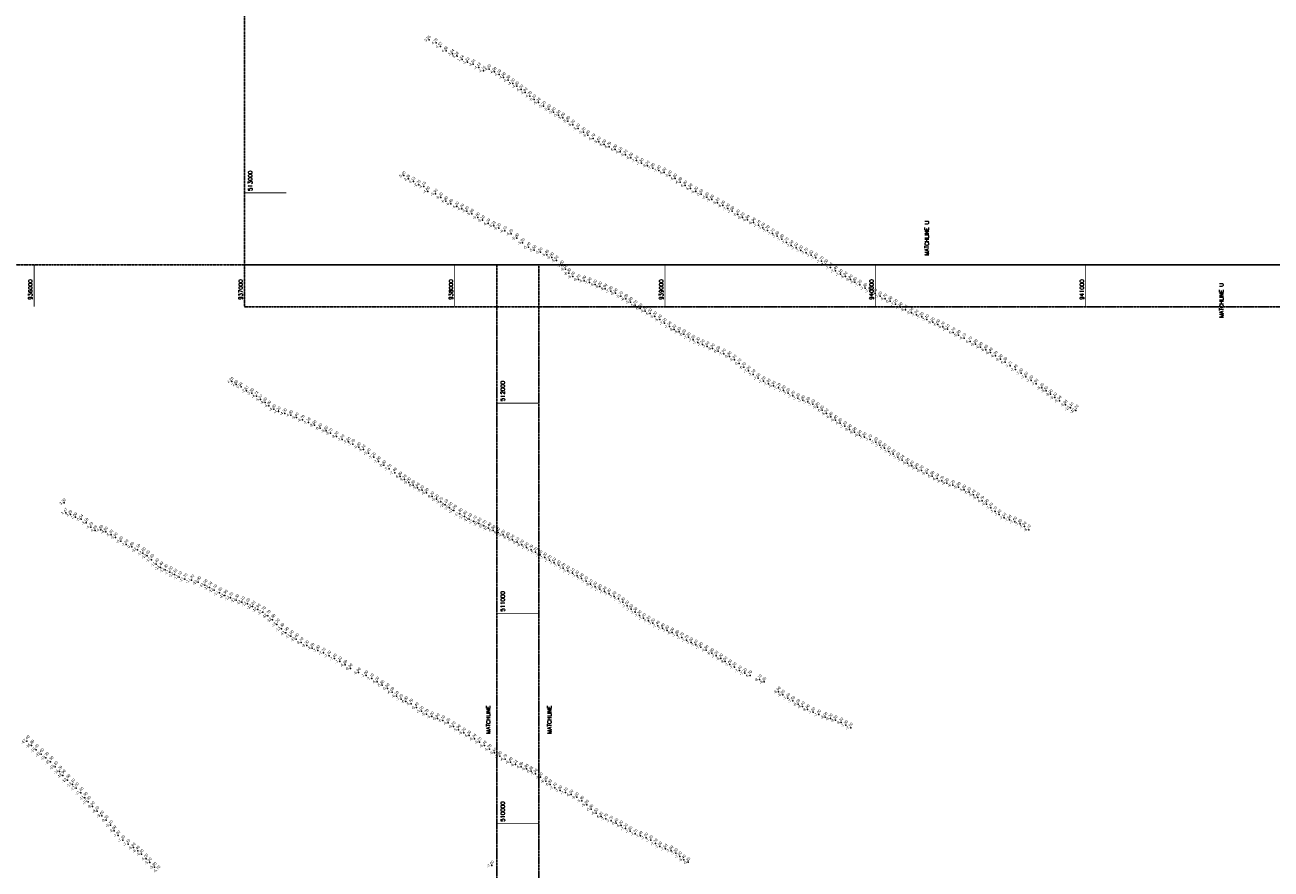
# Model space of a CAD drawing. Header units: feet. Extents: x 923032 to 950902, y 470215 to 606658.
# Tile 9 of 66: x 935956 to 941882, y 509784 to 513798. Entities that reach past the tile are written whole.
import ezdxf
from ezdxf.enums import TextEntityAlignment as Align

# ---------------------------------------------------------------- set-up
doc = ezdxf.new("R2010")
doc.units = ezdxf.units.FT
doc.header["$MEASUREMENT"] = 0
doc.header["$XCLIPFRAME"] = 0
doc.header["$PDSIZE"] = 100
doc.linetypes.add('DASHED', pattern=[0.75, 0.5, -0.25])
doc.linetypes.add('DASHED2', pattern=[0.375, 0.25, -0.125])
doc.layers.add('ALIGNSPACE-24x36', color=1, linetype='DASHED2', plot=False)
for name, color, linetype in [('ELEV8', 7, 'Continuous'), ('GRID-LABELS-X', 7, 'Continuous'), ('GRID-LABELS-Y', 7, 'Continuous'), ('GRID-TICKS-X', 7, 'Continuous'), ('GRID-TICKS-Y', 7, 'Continuous'), ('MATCHLINE', 7, 'DASHED'), ('POINTS8', 7, 'Continuous')]:
    doc.layers.add(name, color=color, linetype=linetype)
doc.layers.add('MrSID', color=251, linetype='Continuous', transparency=0.2)
doc.styles.add('MM-STANDARD', font='txt', dxfattribs={"height": 1})
doc.styles.get("Standard").update_dxf_attribs({"font": 'simplex.shx'})
picture_1 = doc.add_image_def('image1.sid', size_in_pixel=(6320, 6967))

msp = doc.modelspace()

# ---------------------------------------------------------------- linework, layer by layer
at = {"layer": 'ALIGNSPACE-24x36'}
for points in [[(937000, 516713.7), (943900.2, 516713.7), (943900.2, 512457.9), (937000, 512457.9)], [(931500, 512657.9), (938400.2, 512657.9), (938400.2, 508402.1), (931500, 508402.1)], [(938200.2, 512657.9), (945100.4, 512657.9), (945100.4, 508402.1), (938200.2, 508402.1)]]:
    msp.add_lwpolyline(points, close=True, dxfattribs=at)
at = {"layer": 'GRID-TICKS-X', "const_width": 4, "flags": 128}
for points in [[(936000, 512657.9), (936000, 512457.9)], [(937000, 512657.9), (937000, 512457.9)], [(938000, 512657.9), (938000, 512457.9)], [(939000, 512657.9), (939000, 512457.9)], [(940000, 512657.9), (940000, 512457.9)], [(941000, 512657.9), (941000, 512457.9)]]:
    msp.add_lwpolyline(points, dxfattribs=at)
at = {"layer": 'GRID-TICKS-Y', "const_width": 4, "flags": 128}
for points in [[(937000, 513000), (937200, 513000)], [(938200.2, 512000), (938400.2, 512000)], [(938200.2, 511000), (938400.2, 511000)], [(938200.2, 510000), (938400.2, 510000)]]:
    msp.add_lwpolyline(points, dxfattribs=at)
at = {"layer": 'MATCHLINE'}
for p, q in [((937000, 512657.9), (943000, 512657.9)), ((938200.2, 508602.1), (938200.2, 512457.9)), ((938400.2, 512457.9), (944000, 512457.9)), ((938400.2, 508602.1), (938400.2, 512457.9))]:
    msp.add_line(p, q, dxfattribs=at)
at = {"layer": 'POINTS8', "color": 250, "linetype": 'Continuous', "lineweight": 0, "transparency": 33554687}
for p in [(937877.9, 513727.5, 5.6), (937911.4, 513713.8, 4.8), (937932.4, 513695.8, 4.9), (937959.6, 513675.6, 4.7), (937989.9, 513661.3, 3.6), (938011, 513649, 3.3), (938035.6, 513633.8, 1.5), (938060, 513620.9, -1.2), (938088.4, 513611.4, -2.8), (938114.1, 513595.6, -4.1), (938136.4, 513579.9, -4.1), (938163.1, 513587.5, -4.4), (938188.9, 513574.8, -4), (938211.2, 513562.3, -4.1), (938232.4, 513549.1, -4), (938254.4, 513535.1, -4.3), (938275.9, 513520.4, -4.5), (938295.8, 513506.7, -4.9), (938316.3, 513491, -5), (938335.7, 513476.3, -4.9), (938356.9, 513459.5, -4.7), (938377.3, 513444.4, -5.1), (938398.3, 513428.7, -5.3), (938422.7, 513412.2, -5.2), (938448.1, 513397.1, -5.6), (938470.2, 513383.5, -5.6), (938492.8, 513369.7, -5.5), (938514.3, 513357.2, -5.6), (938538.2, 513341.2, -5.9), (938561.5, 513323.7, -6.3), (938586.3, 513305, -5.4), (938612.4, 513288.2, -5.3), (938632.8, 513273.7, -5.4), (938658.6, 513257.7, -5.7), (938685.2, 513242.6, -5.6), (938709.9, 513229.7, -5.6), (938734.2, 513218.4, -5.7), (938762.4, 513205.8, -6), (938787.2, 513194.2, -6.1), (938812.4, 513180.8, -6.3), (938837.9, 513166.8, -6.5), (938863.7, 513153.3, -7.1), (938888.1, 513141.6, -7.5), (937758.6, 513081.5, 5.4), (938916.6, 513128.5, -8), (938941.4, 513117.8, -7.8), (938970, 513106.8, -7.4), (938996.4, 513095.9, -6.8), (939023.1, 513082.6, -6.4), (937780.6, 513065.9, 2.4), (937804.5, 513053.9, 0.1), (937828.7, 513037.7, -2.8), (937853.4, 513029.5, -4.2), (939047.7, 513067.5, -6.8), (939071.4, 513050.9, -6.9), (939095.8, 513034.6, -6.8), (939120.7, 513020.2, -6.5), (937871.6, 513006, -4.6), (937909.3, 512995, -5.9), (937933.9, 512978, -6.2), (937957.8, 512959.9, -6.4), (939147, 513005.8, -6.2), (939171.6, 512993.7, -5.5), (939199.4, 512979.2, -6), (939222.5, 512967.4, -5.8), (937981.5, 512947.2, -6.4), (938010.8, 512934.5, -6.3), (938034.5, 512924, -6.2), (938057.9, 512913, -6.1), (938080.8, 512900, -5.8), (939249.5, 512952.4, -6.3), (939274.9, 512938.9, -6.5), (939298.3, 512924.8, -7), (939319.4, 512912.1, -7), (939346.7, 512897, -6.2), (938109.4, 512883.1, -5.8), (938132.4, 512869.1, -6.1), (938159.1, 512853.3, -6.2), (938185.4, 512842.5, -6.3), (939368.2, 512883.1, -6.2), (939392.1, 512871.1, -6.7), (939421, 512858.2, -6.9), (939443.8, 512846.4, -7.1), (938209.4, 512831.3, -6.3), (938238.6, 512818.8, -6.1), (938267.8, 512804.1, -6.2), (938295.5, 512783.5, -5.9), (939465.7, 512833.7, -7.5), (939487.7, 512821.4, -7.7), (939511.4, 512806.7, -7.7), (939533, 512793.8, -7.6), (939554.9, 512779.4, -7.6), (938323, 512761.5, -5.8), (938350.1, 512741.6, -5.4), (938378, 512727.8, -5.5), (939577.5, 512763.9, -7.7), (939600.5, 512749.9, -7.5), (939623.1, 512738.7, -7.5), (939645.8, 512726.1, -7.5), (938407.1, 512717.3, -5.5), (938437.6, 512705.1, -5.4), (938461.1, 512692.9, -5.8), (938483.5, 512677.5, -5.5), (939671.2, 512714.6, -7.7), (939694.7, 512703.1, -7.6), (939717.5, 512690.8, -7.6), (939744.3, 512674.7, -7.7), (939765, 512659.6, -7.5), (938509.4, 512654.8, -5.6), (938526.4, 512637, -6), (938542.8, 512617.3, -6.3), (938561.5, 512601.3, -6.4), (939786.2, 512644.5, -7.4), (939810.8, 512628.5, -7.4), (939834.4, 512613.8, -7.1), (939857.4, 512601.7, -6.8), (938588.1, 512588.3, -6.2), (938614.9, 512581.7, -5.9), (938640.5, 512573.6, -7.6), (938667.3, 512563.5, -8.4), (938690.8, 512553.9, -8.9), (938715.8, 512543.8, -8.9), (939882.1, 512587.8, -6.8), (939903, 512575.3, -6.8), (939925.7, 512562.1, -7.3), (939951.7, 512547.2, -7.8), (938741.8, 512532.8, -7.8), (938764.4, 512522.1, -6.5), (938790.4, 512507.9, -5.7), (938813.9, 512495.2, -6), (939974.6, 512533.7, -7.6), (939999, 512520.4, -7.4), (940022.6, 512507.7, -7), (940046.9, 512496.2, -6.7), (940070.9, 512483.9, -6.6), (938836.2, 512480.6, -5.8), (938858.8, 512465, -5.7), (938882.3, 512450.1, -5.8), (938906.1, 512437.6, -6.2), (938928.6, 512425.9, -6.5), (940095.4, 512470.8, -7), (940119.7, 512455.5, -7.6), (940143.4, 512443.5, -8.1), (940172.1, 512429.7, -8), (938951.8, 512411.7, -6.3), (938974.7, 512397.2, -6.4), (938997.4, 512380.6, -7), (939020.6, 512364.5, -7.6), (940195.3, 512420.4, -7.9), (940220.3, 512409.4, -7.5), (940245.2, 512397.9, -7.1), (940272.8, 512384.4, -6.9), (940297.7, 512374.1, -6.6), (939043.7, 512350, -8.1), (939066.9, 512338.3, -8.1), (939090.1, 512327.1, -8), (939112.3, 512313.4, -7.8), (940320.9, 512362.7, -6.3), (940342.8, 512352, -6.1), (940370.8, 512336, -5.7), (940395.9, 512323.6, -5.8), (940421.9, 512309.4, -6.1), (939134.2, 512300.6, -7.8), (939155.9, 512288.9, -7.3), (939177.8, 512279.2, -7.5), (939201, 512269.3, -7.6), (939226.3, 512258.9, -8), (939252.3, 512247, -8), (940451, 512292.8, -6.7), (940476.5, 512279.7, -6.8), (940500.7, 512266.5, -6.6), (940525, 512253.3, -6.6), (939279.1, 512234.9, -7.9), (939305.8, 512222.3, -6.8), (939330.5, 512206, -6.3), (939353, 512188.3, -6.7), (940547.9, 512240, -6.4), (940571.3, 512224.3, -6.3), (940595.2, 512208.2, -6.3), (940617.2, 512194.3, -6.3), (939375.3, 512170.1, -6.7), (939397.6, 512153.3, -7), (939419.7, 512136.6, -7.1), (940641.1, 512176.8, -7.2), (940665.9, 512160, -7.4), (940692.7, 512142.1, -7.5), (936940.4, 512102.7, 4.2), (936961.4, 512088.3, 2.7), (936984.4, 512078, 0.9), (939443.5, 512118.6, -7), (939468.1, 512103.6, -7.2), (939491.8, 512091.7, -7.3), (939516.1, 512081.9, -6.9), (939539.7, 512071.8, -7.2), (940716.3, 512124.8, -7.6), (940740.9, 512108.2, -7.9), (940765.2, 512091.8, -7.9), (940792.1, 512072.2, -8.3), (937009.4, 512058.1, -2.6), (937035.1, 512047.2, -3.5), (937057.2, 512033.7, -4.7), (937076.8, 512016.9, -5.1), (939562.9, 512060.2, -7.2), (939585.5, 512047.4, -7), (939608.3, 512034.6, -7.2), (939631.9, 512023.2, -7.3), (939655.4, 512013.5, -7.4), (940811.5, 512057.9, -8.5), (940833.5, 512042, -8.9), (940854.2, 512026.5, -9.1), (940875, 512011.1, -9.5), (937098.2, 512003.5, -4.6), (937116.9, 511987.3, -4.9), (937140.4, 511971.1, -4.9), (937162.8, 511959.9, -4.2), (937191.9, 511951.1, -4.3), (939679.5, 512005.2, -7.5), (939703.5, 511994.2, -7.4), (939725.4, 511980.8, -6.8), (939746.5, 511966, -6.9), (939767, 511950.2, -6.6), (940903.7, 511991.5, -9.8), (940928.3, 511977, -10.1), (940952.9, 511965.1, -10.2), (937220.4, 511942.7, -4.4), (937248, 511931.6, -5.4), (937276.2, 511919.8, -6.7), (937304.5, 511907.5, -7.1), (937332.6, 511894.9, -8), (939788.5, 511934.4, -6.4), (939809.9, 511919.4, -6.4), (939832.8, 511904.8, -6.8), (939855.4, 511890.1, -7.1), (937360, 511880.1, -8.4), (937388.1, 511867.8, -8.6), (937409.5, 511856.8, -8.7), (937437.3, 511841.8, -8.3), (939877.5, 511875.1, -6.9), (939900.5, 511861.7, -6.9), (939924.1, 511847.9, -6.6), (939947.9, 511837.4, -7.3), (937465.5, 511827.1, -7.2), (937494.2, 511815.2, -7.6), (937516.2, 511805.1, -7.7), (937544.2, 511790.8, -6.9), (937565.6, 511779, -6.1), (939975.3, 511827.2, -7.7), (940002, 511814.5, -7.6), (940022, 511800, -7.6), (940043, 511785, -7.5), (937590.6, 511761.9, -6.4), (937614.8, 511742.5, -7.2), (937638.2, 511722.7, -7.8), (940064.1, 511770.1, -7.4), (940085.5, 511756.9, -7.2), (940107.6, 511742.2, -7), (940128.2, 511729.3, -7), (940152.2, 511715, -6.9), (937663.5, 511704.1, -8.4), (937689, 511686.6, -7.7), (937714.6, 511668.7, -7.4), (940173.9, 511701.9, -6.8), (940196.3, 511690.9, -6.6), (940219.2, 511680.2, -6.3), (940244.5, 511666.1, -6), (940270.6, 511653.1, -5.9), (937740.5, 511650.5, -8.8), (937761, 511636.2, -9.3), (937781.4, 511622.8, -9.8), (937802.3, 511609.7, -9.9), (937823.4, 511597.6, -9.6), (940294.1, 511640.8, -6.1), (940316.3, 511629.9, -6.2), (940339.7, 511619.7, -6.3), (940367.8, 511609.9, -6.2), (940395.9, 511600.8, -5.8), (937844.8, 511585.2, -9.2), (937865.9, 511572.6, -9.3), (937892.7, 511555.8, -9.2), (937914.1, 511543, -9.2), (940422.3, 511588, -5.8), (940445.6, 511575.8, -6.1), (940467.1, 511564.1, -6.4), (940487, 511550.5, -6.6), (940507.9, 511534.8, -6.7), (936143.2, 511525.1, 3.3), (936150.7, 511478.8, 1.5), (937934.7, 511530, -9.7), (937955.3, 511516.1, -10.1), (937975.9, 511502.4, -10.6), (937996.5, 511489.1, -11), (940529.2, 511519.6, -6.9), (940549.8, 511502.1, -7.1), (940569.9, 511484.8, -7.2), (936173.1, 511469.5, 3.2), (936197, 511458.1, 2), (936223.4, 511447.4, -0.5), (936248, 511429.9, -3.1), (938024.3, 511473.1, -11.8), (938046.4, 511460.5, -11.8), (938068.6, 511448.4, -11.1), (938091.6, 511437.2, -11.1), (938114.4, 511427.2, -10.8), (938138.2, 511416.2, -10.7), (940589.2, 511470.3, -7.4), (940613, 511454.6, -7.6), (940637.3, 511444.8, -7.6), (940663.2, 511436.1, -7.6), (940687.9, 511425.2, -7.8), (936270.4, 511410.7, -4.2), (936290.7, 511394.5, -4.9), (936317.6, 511396.7, -4.6), (936341, 511388.3, -4.8), (936366.7, 511373.8, -5.3), (936387.6, 511360.9, -5.5), (938161, 511405.2, -10.4), (938183.5, 511394.7, -9.8), (938206.2, 511384, -9.4), (938229.6, 511373.3, -9), (938252.4, 511362.4, -8.6), (940708.8, 511412.7, -7.9), (940729.3, 511398, -8.1), (936413, 511343.3, -6), (936438.5, 511327.8, -7.2), (936464.6, 511316.1, -9.6), (936491.4, 511302.8, -12.1), (938274.9, 511350.2, -8), (938297.2, 511338.5, -8.1), (938318.8, 511326.4, -8), (938341.2, 511314, -7.9), (938363, 511302.2, -7.7), (936517.5, 511287, -12.8), (936537.8, 511272.9, -13), (936557.5, 511255.3, -12.6), (938384.9, 511290.3, -7.7), (938406.8, 511277.9, -7.5), (938428.9, 511265.7, -7.3), (938450.2, 511253.5, -7.2), (938472.8, 511240.7, -7.5), (936581.1, 511234.4, -11.4), (936601, 511218.8, -11.4), (936622.9, 511206.5, -12.3), (936646.2, 511196.6, -12.5), (936667.8, 511184.4, -12.1), (938494.6, 511228.5, -7.6), (938516.4, 511215.6, -7.2), (938537.9, 511203, -7.1), (938559.8, 511191.6, -7.1), (938581.7, 511179.3, -7.3), (936690.1, 511172.5, -12.1), (936716.5, 511162.5, -11.7), (936748.5, 511157.3, -11.2), (936779.8, 511148.9, -10.9), (936811.2, 511134.9, -11.9), (936834.1, 511123.2, -12.1), (938603.2, 511166.4, -7.6), (938624.6, 511152.5, -7.7), (938645.8, 511138.8, -8.1), (938667.4, 511126.9, -7.6), (936856.5, 511110.4, -12.1), (936881.6, 511097, -11.9), (936907.4, 511084.7, -11.9), (936933.7, 511073.5, -12.2), (936960.9, 511063.2, -12.3), (938689.3, 511115.1, -7.6), (938712.3, 511103.5, -7.3), (938734.5, 511093.2, -7.3), (938758.5, 511080.8, -7.2), (938779.5, 511068.5, -7.1), (936988, 511054.1, -12.1), (937014.3, 511045.2, -12), (937038.9, 511032.2, -12.2), (937063.7, 511018.5, -12.5), (937088.4, 511005.3, -12.7), (938800.1, 511052.8, -7.3), (938819.6, 511036.6, -7.5), (938838.9, 511020.7, -7.5), (938858.3, 511005, -7.3), (937111.4, 510988.8, -12.7), (937133.6, 510969.8, -12.9), (937154.8, 510947.9, -13.2), (938877.9, 510990.6, -7.3), (938898.3, 510977.4, -7.4), (938921.5, 510964.6, -7.3), (938942.8, 510953, -7.5), (938965.1, 510941, -7.4), (937175.8, 510926.1, -13.3), (937197.5, 510907.5, -11.9), (937221, 510892, -11), (938988.2, 510929.2, -7.4), (939010.1, 510918.9, -7.6), (939033.8, 510908.4, -8), (939057, 510896.5, -7.9), (939079.3, 510885.5, -7.7), (937245.5, 510878, -10), (937270.6, 510862, -8.7), (937296.5, 510847.9, -8.3), (937322.7, 510835.3, -8.2), (937349.8, 510824.2, -7.9), (939102.2, 510873.4, -7.7), (939124.2, 510861.5, -7.6), (939146.5, 510850.7, -7.6), (939169.5, 510839.3, -7), (939196.3, 510825.3, -6.8), (937376.7, 510812.2, -7.7), (937402.9, 510798.8, -7.4), (937429, 510785, -7.4), (937454.5, 510770.9, -7.1), (939222.2, 510810.9, -6.8), (939243.8, 510798, -7.3), (939265.9, 510784.8, -8.2), (939286.4, 510771.4, -8), (937479.1, 510754.7, -6.8), (937503.8, 510738, -6.8), (937542.8, 510718.1, -6.6), (937578.4, 510704.4, -7), (939308.2, 510756.6, -7.6), (939329.8, 510743.5, -7.3), (939354.9, 510728, -7.4), (939378.7, 510715.7, -7.2), (939404.4, 510704.4, -6.7), (937605.4, 510690.1, -7.1), (937631, 510674.7, -6), (937655.3, 510659, -5.8), (939450, 510685.8, -8.1), (939471.7, 510674.1, -8.3), (937679.6, 510643.4, -5.9), (937701.9, 510625.7, -6), (937723.5, 510607.1, -6.1), (937744.9, 510592.8, -7.2), (939540, 510627.6, -6.6), (939559.5, 510612.4, -6.8), (939584.6, 510597.1, -7.4), (937768.2, 510581.7, -6.9), (937792.7, 510569.9, -5.7), (937817.8, 510552.7, -5.4), (937841.8, 510535.7, -5), (939608.4, 510583.4, -7.5), (939632.5, 510568.7, -8), (939654.4, 510557.2, -8.4), (939678.1, 510543.3, -8), (939704.5, 510530.2, -7.5), (937866.4, 510521.4, -5.7), (937891.6, 510509.4, -5.8), (937917.7, 510500.4, -5.9), (937943.9, 510491.1, -6.1), (937969.2, 510479.1, -6.3), (939731.9, 510518.8, -7.8), (939762.2, 510507, -8), (939787, 510499.8, -8.2), (939810.1, 510491.8, -8.3), (939837.8, 510481.1, -8.1), (939859.6, 510468, -7.5), (937993.8, 510462.7, -6.2), (938018.2, 510447, -5.9), (938043.1, 510432.7, -6.2), (938068.4, 510418.8, -6.3), (939883, 510456.3, -7.5), (935965.3, 510392.8, -17.4), (935987, 510371.3, -16.8), (936009.7, 510351.1, -16.4), (938093.3, 510403.7, -6.2), (938117.8, 510387.8, -6.2), (938141.5, 510371, -6.4), (938165.2, 510354, -6.7), (936033.1, 510330.9, -15.6), (936056.4, 510313.2, -15.3), (936078.7, 510293.5, -15.3), (938189.6, 510337, -6.6), (938214.1, 510321.6, -6.8), (938239.3, 510307.1, -6.7), (938264.7, 510292.8, -6.4), (936099.7, 510270.5, -15.1), (936120.4, 510247.5, -14.2), (938289.1, 510280.6, -6.1), (938315.8, 510269.9, -5.9), (938341.2, 510260.5, -5.8), (938363.4, 510249.8, -6.9), (938384.5, 510237.5, -7.3), (936136.7, 510229.3, -13.9), (936158.8, 510207.3, -13.6), (936182.3, 510186.2, -13.1), (938408.6, 510220.6, -6.5), (938432.7, 510202.2, -6.6), (938453.1, 510186.9, -6.8), (938475.7, 510171.1, -7.1), (936199.4, 510169.3, -12.5), (936221.5, 510147.1, -11.6), (936241.5, 510123.2, -11.6), (938501.2, 510157.8, -7.6), (938527.4, 510148.3, -7.1), (938554.1, 510138.2, -6.5), (938580.2, 510125.3, -6), (936256.5, 510104.3, -10.9), (936277.4, 510081.8, -9.6), (936299.8, 510060, -9.4), (938604.6, 510108.3, -5.9), (938627.5, 510089.5, -5.8), (938649, 510068.6, -5.9), (936321.9, 510037.9, -9.6), (936343.3, 510016.1, -9.3), (938672.4, 510050.6, -6.5), (938696, 510034.1, -6.8), (938719.1, 510023.6, -7.7), (938744, 510013.3, -7.2), (938767.9, 510002.4, -6.4), (936364, 509992.9, -9.1), (936381, 509966.6, -8.6), (936400, 509943.8, -7.9), (938790.7, 509990.5, -6.2), (938812.8, 509977, -7.2), (938834.8, 509964, -7.9), (938858.8, 509951.3, -7.7), (938883.2, 509941.6, -7.5), (936422.4, 509921.3, -7.3), (936446.9, 509903.1, -7.1), (936472.5, 509885.9, -6.6), (938909.8, 509933.2, -7.9), (938933, 509921.3, -7.2), (938954.8, 509905.1, -7.2), (938975.8, 509890.7, -7.5), (939001.6, 509880.2, -7.6), (936492.5, 509871.1, -6.4), (936510.7, 509855.4, -6.3), (936532.9, 509832.8, -6), (939029.6, 509871.4, -7.8), (939051.2, 509860, -7.5), (939070, 509844.4, -7.9), (939088.8, 509828.6, -6.4), (939110.5, 509816.5, -6.2), (936549.6, 509814.8, -5.9), (936572.2, 509793.4, -5.8), (938176.8, 509800.7, -7.8)]:
    msp.add_point(p, dxfattribs=at)

# ---------------------------------------------------------------- texts
at = {"layer": 'ELEV8', "color": 18, "true_color": 0x000000, "transparency": 33554687, "style": 'MM-STANDARD'}
for s, p in [('5.56', (937877.9, 513727.5, 5.6)), ('4.76', (937911.4, 513713.8, 4.8)), ('4.92', (937932.4, 513695.8, 4.9)), ('4.68', (937959.6, 513675.6, 4.7)), ('3.64', (937989.9, 513661.3, 3.6)), ('3.28', (938011, 513649, 3.3)), ('1.54', (938035.6, 513633.8, 1.5)), ('-1.22', (938060, 513620.9, -1.2)), ('-2.84', (938088.4, 513611.4, -2.8)), ('-4.13', (938114.1, 513595.6, -4.1)), ('-4.40', (938163.1, 513587.5, -4.4)), ('-4.14', (938136.4, 513579.9, -4.1)), ('-4.00', (938188.9, 513574.8, -4)), ('-4.10', (938211.2, 513562.3, -4.1)), ('-4.00', (938232.4, 513549.1, -4)), ('-4.30', (938254.4, 513535.1, -4.3)), ('-4.50', (938275.9, 513520.4, -4.5)), ('-4.90', (938295.8, 513506.7, -4.9)), ('-5.00', (938316.3, 513491, -5)), ('-4.90', (938335.7, 513476.3, -4.9)), ('-4.70', (938356.9, 513459.5, -4.7)), ('-5.10', (938377.3, 513444.4, -5.1)), ('-5.30', (938398.3, 513428.7, -5.3)), ('-5.20', (938422.7, 513412.2, -5.2)), ('-5.60', (938448.1, 513397.1, -5.6)), ('-5.60', (938470.2, 513383.5, -5.6)), ('-5.50', (938492.8, 513369.7, -5.5)), ('-5.60', (938514.3, 513357.2, -5.6)), ('-5.90', (938538.2, 513341.2, -5.9)), ('-6.30', (938561.5, 513323.7, -6.3)), ('-5.40', (938586.3, 513305, -5.4)), ('-5.30', (938612.4, 513288.2, -5.3)), ('-5.40', (938632.8, 513273.7, -5.4)), ('-5.70', (938658.6, 513257.7, -5.7)), ('-5.60', (938685.2, 513242.6, -5.6)), ('-5.60', (938709.9, 513229.7, -5.6)), ('-5.70', (938734.2, 513218.4, -5.7)), ('-6.00', (938762.4, 513205.8, -6)), ('-6.10', (938787.2, 513194.2, -6.1)), ('-6.30', (938812.4, 513180.8, -6.3)), ('-6.50', (938837.9, 513166.8, -6.5)), ('-7.10', (938863.7, 513153.3, -7.1)), ('-7.50', (938888.1, 513141.6, -7.5)), ('-8.00', (938916.6, 513128.5, -8)), ('-7.80', (938941.4, 513117.8, -7.8)), ('5.40', (937758.6, 513081.5, 5.4)), ('2.36', (937780.6, 513065.9, 2.4)), ('0.13', (937804.5, 513053.9, 0.1)), ('-7.40', (938970, 513106.8, -7.4)), ('-6.80', (938996.4, 513095.9, -6.8)), ('-6.40', (939023.1, 513082.6, -6.4)), ('-6.80', (939047.7, 513067.5, -6.8)), ('-6.90', (939071.4, 513050.9, -6.9)), ('-2.75', (937828.7, 513037.7, -2.8)), ('-4.16', (937853.4, 513029.5, -4.2)), ('-4.60', (937871.6, 513006, -4.6)), ('-5.90', (937909.3, 512995, -5.9)), ('-6.80', (939095.8, 513034.6, -6.8)), ('-6.50', (939120.7, 513020.2, -6.5)), ('-6.20', (939147, 513005.8, -6.2)), ('-5.50', (939171.6, 512993.7, -5.5)), ('-6.20', (937933.9, 512978, -6.2)), ('-6.40', (937957.8, 512959.9, -6.4)), ('-6.40', (937981.5, 512947.2, -6.4)), ('-6.30', (938010.8, 512934.5, -6.3)), ('-6.00', (939199.4, 512979.2, -6)), ('-5.80', (939222.5, 512967.4, -5.8)), ('-6.30', (939249.5, 512952.4, -6.3)), ('-6.50', (939274.9, 512938.9, -6.5)), ('-6.20', (938034.5, 512924, -6.2)), ('-6.10', (938057.9, 512913, -6.1)), ('-5.80', (938080.8, 512900, -5.8)), ('-5.80', (938109.4, 512883.1, -5.8)), ('-7.00', (939298.3, 512924.8, -7)), ('-7.00', (939319.4, 512912.1, -7)), ('-6.20', (939346.7, 512897, -6.2)), ('-6.20', (939368.2, 512883.1, -6.2)), ('-6.10', (938132.4, 512869.1, -6.1)), ('-6.20', (938159.1, 512853.3, -6.2)), ('-6.31', (938185.4, 512842.5, -6.3)), ('-6.30', (938209.4, 512831.3, -6.3)), ('-6.10', (938238.6, 512818.8, -6.1)), ('-6.69', (939392.1, 512871.1, -6.7)), ('-6.90', (939421, 512858.2, -6.9)), ('-7.10', (939443.8, 512846.4, -7.1)), ('-7.50', (939465.7, 512833.7, -7.5)), ('-7.70', (939487.7, 512821.4, -7.7)), ('-6.20', (938267.8, 512804.1, -6.2)), ('-5.90', (938295.5, 512783.5, -5.9)), ('-5.80', (938323, 512761.5, -5.8)), ('-7.70', (939511.4, 512806.7, -7.7)), ('-7.60', (939533, 512793.8, -7.6)), ('-7.60', (939554.9, 512779.4, -7.6)), ('-7.70', (939577.5, 512763.9, -7.7)), ('-5.40', (938350.1, 512741.6, -5.4)), ('-5.50', (938378, 512727.8, -5.5)), ('-5.50', (938407.1, 512717.3, -5.5)), ('-5.40', (938437.6, 512705.1, -5.4)), ('-7.50', (939600.5, 512749.9, -7.5)), ('-7.50', (939623.1, 512738.7, -7.5)), ('-7.50', (939645.8, 512726.1, -7.5)), ('-7.70', (939671.2, 512714.6, -7.7)), ('-7.62', (939694.7, 512703.1, -7.6)), ('-5.80', (938461.1, 512692.9, -5.8)), ('-5.50', (938483.5, 512677.5, -5.5)), ('-5.60', (938509.4, 512654.8, -5.6)), ('-6.00', (938526.4, 512637, -6)), ('-7.60', (939717.5, 512690.8, -7.6)), ('-7.70', (939744.3, 512674.7, -7.7)), ('-7.50', (939765, 512659.6, -7.5)), ('-7.40', (939786.2, 512644.5, -7.4)), ('-6.30', (938542.8, 512617.3, -6.3)), ('-6.40', (938561.5, 512601.3, -6.4)), ('-6.20', (938588.1, 512588.3, -6.2)), ('-5.90', (938614.9, 512581.7, -5.9)), ('-7.40', (939810.8, 512628.5, -7.4)), ('-7.10', (939834.4, 512613.8, -7.1)), ('-6.80', (939857.4, 512601.7, -6.8)), ('-6.80', (939882.1, 512587.8, -6.8)), ('-6.80', (939903, 512575.3, -6.8)), ('-7.60', (938640.5, 512573.6, -7.6)), ('-8.40', (938667.3, 512563.5, -8.4)), ('-8.90', (938690.8, 512553.9, -8.9)), ('-8.90', (938715.8, 512543.8, -8.9)), ('-7.80', (938741.8, 512532.8, -7.8)), ('-6.50', (938764.4, 512522.1, -6.5)), ('-7.30', (939925.7, 512562.1, -7.3)), ('-7.80', (939951.7, 512547.2, -7.8)), ('-7.60', (939974.6, 512533.7, -7.6)), ('-7.40', (939999, 512520.4, -7.4)), ('-5.70', (938790.4, 512507.9, -5.7)), ('-6.00', (938813.9, 512495.2, -6)), ('-5.80', (938836.2, 512480.6, -5.8)), ('-5.70', (938858.8, 512465, -5.7)), ('-7.00', (940022.6, 512507.7, -7)), ('-6.70', (940046.9, 512496.2, -6.7)), ('-6.60', (940070.9, 512483.9, -6.6)), ('-7.00', (940095.4, 512470.8, -7)), ('-5.80', (938882.3, 512450.1, -5.8)), ('-6.20', (938906.1, 512437.6, -6.2)), ('-6.50', (938928.6, 512425.9, -6.5)), ('-6.30', (938951.8, 512411.7, -6.3)), ('-7.60', (940119.7, 512455.5, -7.6)), ('-8.10', (940143.4, 512443.5, -8.1)), ('-8.00', (940172.1, 512429.7, -8)), ('-7.90', (940195.3, 512420.4, -7.9)), ('-7.50', (940220.3, 512409.4, -7.5)), ('-7.10', (940245.2, 512397.9, -7.1)), ('-6.40', (938974.7, 512397.2, -6.4)), ('-7.00', (938997.4, 512380.6, -7)), ('-7.60', (939020.6, 512364.5, -7.6)), ('-8.10', (939043.7, 512350, -8.1)), ('-8.10', (939066.9, 512338.3, -8.1)), ('-6.90', (940272.8, 512384.4, -6.9)), ('-6.60', (940297.7, 512374.1, -6.6)), ('-6.26', (940320.9, 512362.7, -6.3)), ('-6.10', (940342.8, 512352, -6.1)), ('-8.00', (939090.1, 512327.1, -8)), ('-7.80', (939112.3, 512313.4, -7.8)), ('-7.80', (939134.2, 512300.6, -7.8)), ('-7.30', (939155.9, 512288.9, -7.3)), ('-7.50', (939177.8, 512279.2, -7.5)), ('-5.70', (940370.8, 512336, -5.7)), ('-5.80', (940395.9, 512323.6, -5.8)), ('-6.10', (940421.9, 512309.4, -6.1)), ('-6.70', (940451, 512292.8, -6.7)), ('-6.80', (940476.5, 512279.7, -6.8)), ('-7.60', (939201, 512269.3, -7.6)), ('-8.00', (939226.3, 512258.9, -8)), ('-8.00', (939252.3, 512247, -8)), ('-7.90', (939279.1, 512234.9, -7.9)), ('-6.80', (939305.8, 512222.3, -6.8)), ('-6.60', (940500.7, 512266.5, -6.6)), ('-6.60', (940525, 512253.3, -6.6)), ('-6.40', (940547.9, 512240, -6.4)), ('-6.30', (940571.3, 512224.3, -6.3)), ('-6.30', (939330.5, 512206, -6.3)), ('-6.70', (939353, 512188.3, -6.7)), ('-6.70', (939375.3, 512170.1, -6.7)), ('-6.30', (940595.2, 512208.2, -6.3)), ('-6.30', (940617.2, 512194.3, -6.3)), ('-7.21', (940641.1, 512176.8, -7.2)), ('-7.00', (939397.6, 512153.3, -7)), ('-7.10', (939419.7, 512136.6, -7.1)), ('-7.00', (939443.5, 512118.6, -7)), ('-7.20', (939468.1, 512103.6, -7.2)), ('-7.40', (940665.9, 512160, -7.4)), ('-7.50', (940692.7, 512142.1, -7.5)), ('-7.60', (940716.3, 512124.8, -7.6)), ('-7.90', (940740.9, 512108.2, -7.9)), ('4.20', (936940.4, 512102.7, 4.2)), ('2.68', (936961.4, 512088.3, 2.7)), ('0.94', (936984.4, 512078, 0.9)), ('-2.62', (937009.4, 512058.1, -2.6)), ('-3.50', (937035.1, 512047.2, -3.5)), ('-7.30', (939491.8, 512091.7, -7.3)), ('-6.90', (939516.1, 512081.9, -6.9)), ('-7.20', (939539.7, 512071.8, -7.2)), ('-7.20', (939562.9, 512060.2, -7.2)), ('-7.00', (939585.5, 512047.4, -7)), ('-7.90', (940765.2, 512091.8, -7.9)), ('-8.30', (940792.1, 512072.2, -8.3)), ('-8.50', (940811.5, 512057.9, -8.5)), ('-8.90', (940833.5, 512042, -8.9)), ('-4.71', (937057.2, 512033.7, -4.7)), ('-5.07', (937076.8, 512016.9, -5.1)), ('-4.60', (937098.2, 512003.5, -4.6)), ('-4.90', (937116.9, 511987.3, -4.9)), ('-7.20', (939608.3, 512034.6, -7.2)), ('-7.30', (939631.9, 512023.2, -7.3)), ('-7.40', (939655.4, 512013.5, -7.4)), ('-7.50', (939679.5, 512005.2, -7.5)), ('-7.40', (939703.5, 511994.2, -7.4)), ('-9.10', (940854.2, 512026.5, -9.1)), ('-9.50', (940875, 512011.1, -9.5)), ('-9.80', (940903.7, 511991.5, -9.8)), ('-4.90', (937140.4, 511971.1, -4.9)), ('-4.20', (937162.8, 511959.9, -4.2)), ('-4.30', (937191.9, 511951.1, -4.3)), ('-4.40', (937220.4, 511942.7, -4.4)), ('-5.40', (937248, 511931.6, -5.4)), ('-6.80', (939725.4, 511980.8, -6.8)), ('-6.90', (939746.5, 511966, -6.9)), ('-6.60', (939767, 511950.2, -6.6)), ('-6.40', (939788.5, 511934.4, -6.4)), ('-10.10', (940928.3, 511977, -10.1)), ('-10.20', (940952.9, 511965.1, -10.2)), ('-6.70', (937276.2, 511919.8, -6.7)), ('-7.10', (937304.5, 511907.5, -7.1)), ('-8.00', (937332.6, 511894.9, -8)), ('-8.40', (937360, 511880.1, -8.4)), ('-8.60', (937388.1, 511867.8, -8.6)), ('-6.40', (939809.9, 511919.4, -6.4)), ('-6.80', (939832.8, 511904.8, -6.8)), ('-7.10', (939855.4, 511890.1, -7.1)), ('-6.90', (939877.5, 511875.1, -6.9)), ('-8.70', (937409.5, 511856.8, -8.7)), ('-8.30', (937437.3, 511841.8, -8.3)), ('-7.20', (937465.5, 511827.1, -7.2)), ('-7.60', (937494.2, 511815.2, -7.6)), ('-7.70', (937516.2, 511805.1, -7.7)), ('-6.90', (939900.5, 511861.7, -6.9)), ('-6.60', (939924.1, 511847.9, -6.6)), ('-7.30', (939947.9, 511837.4, -7.3)), ('-7.70', (939975.3, 511827.2, -7.7)), ('-7.60', (940002, 511814.5, -7.6)), ('-6.90', (937544.2, 511790.8, -6.9)), ('-6.10', (937565.6, 511779, -6.1)), ('-6.40', (937590.6, 511761.9, -6.4)), ('-7.60', (940022, 511800, -7.6)), ('-7.50', (940043, 511785, -7.5)), ('-7.40', (940064.1, 511770.1, -7.4)), ('-7.20', (940085.5, 511756.9, -7.2)), ('-7.20', (937614.8, 511742.5, -7.2)), ('-7.80', (937638.2, 511722.7, -7.8)), ('-8.40', (937663.5, 511704.1, -8.4)), ('-7.70', (937689, 511686.6, -7.7)), ('-7.00', (940107.6, 511742.2, -7)), ('-7.04', (940128.2, 511729.3, -7)), ('-6.90', (940152.2, 511715, -6.9)), ('-6.80', (940173.9, 511701.9, -6.8)), ('-6.60', (940196.3, 511690.9, -6.6)), ('-7.40', (937714.6, 511668.7, -7.4)), ('-8.80', (937740.5, 511650.5, -8.8)), ('-9.30', (937761, 511636.2, -9.3)), ('-6.30', (940219.2, 511680.2, -6.3)), ('-6.04', (940244.5, 511666.1, -6)), ('-5.90', (940270.6, 511653.1, -5.9)), ('-6.10', (940294.1, 511640.8, -6.1)), ('-6.20', (940316.3, 511629.9, -6.2)), ('-9.80', (937781.4, 511622.8, -9.8)), ('-9.90', (937802.3, 511609.7, -9.9)), ('-9.60', (937823.4, 511597.6, -9.6)), ('-9.20', (937844.8, 511585.2, -9.2)), ('-9.30', (937865.9, 511572.6, -9.3)), ('-6.30', (940339.7, 511619.7, -6.3)), ('-6.20', (940367.8, 511609.9, -6.2)), ('-5.80', (940395.9, 511600.8, -5.8)), ('-5.80', (940422.3, 511588, -5.8)), ('-6.10', (940445.6, 511575.8, -6.1)), ('3.33', (936143.2, 511525.1, 3.3)), ('-9.20', (937892.7, 511555.8, -9.2)), ('-9.20', (937914.1, 511543, -9.2)), ('-9.70', (937934.7, 511530, -9.7)), ('-10.10', (937955.3, 511516.1, -10.1)), ('-6.40', (940467.1, 511564.1, -6.4)), ('-6.60', (940487, 511550.5, -6.6)), ('-6.70', (940507.9, 511534.8, -6.7)), ('-6.90', (940529.2, 511519.6, -6.9)), ('1.47', (936150.7, 511478.8, 1.5)), ('3.20', (936173.1, 511469.5, 3.2)), ('2.00', (936197, 511458.1, 2)), ('-10.60', (937975.9, 511502.4, -10.6)), ('-11.00', (937996.5, 511489.1, -11)), ('-11.80', (938024.3, 511473.1, -11.8)), ('-11.80', (938046.4, 511460.5, -11.8)), ('-11.10', (938068.6, 511448.4, -11.1)), ('-7.10', (940549.8, 511502.1, -7.1)), ('-7.20', (940569.9, 511484.8, -7.2)), ('-7.40', (940589.2, 511470.3, -7.4)), ('-7.60', (940613, 511454.6, -7.6)), ('-0.54', (936223.4, 511447.4, -0.5)), ('-3.10', (936248, 511429.9, -3.1)), ('-4.23', (936270.4, 511410.7, -4.2)), ('-4.89', (936290.7, 511394.5, -4.9)), ('-4.60', (936317.6, 511396.7, -4.6)), ('-11.10', (938091.6, 511437.2, -11.1)), ('-10.80', (938114.4, 511427.2, -10.8)), ('-10.70', (938138.2, 511416.2, -10.7)), ('-10.40', (938161, 511405.2, -10.4)), ('-9.80', (938183.5, 511394.7, -9.8)), ('-7.60', (940637.3, 511444.8, -7.6)), ('-7.60', (940663.2, 511436.1, -7.6)), ('-7.80', (940687.9, 511425.2, -7.8)), ('-7.90', (940708.8, 511412.7, -7.9)), ('-8.10', (940729.3, 511398, -8.1)), ('-4.80', (936341, 511388.3, -4.8)), ('-5.30', (936366.7, 511373.8, -5.3)), ('-5.50', (936387.6, 511360.9, -5.5)), ('-6.00', (936413, 511343.3, -6)), ('-9.40', (938206.2, 511384, -9.4)), ('-9.00', (938229.6, 511373.3, -9)), ('-8.60', (938252.4, 511362.4, -8.6)), ('-8.00', (938274.9, 511350.2, -8)), ('-8.10', (938297.2, 511338.5, -8.1)), ('-7.20', (936438.5, 511327.8, -7.2)), ('-9.60', (936464.6, 511316.1, -9.6)), ('-12.10', (936491.4, 511302.8, -12.1)), ('-12.80', (936517.5, 511287, -12.8)), ('-13.00', (936537.8, 511272.9, -13)), ('-8.00', (938318.8, 511326.4, -8)), ('-7.90', (938341.2, 511314, -7.9)), ('-7.70', (938363, 511302.2, -7.7)), ('-7.70', (938384.9, 511290.3, -7.7)), ('-7.50', (938406.8, 511277.9, -7.5)), ('-12.60', (936557.5, 511255.3, -12.6)), ('-11.40', (936581.1, 511234.4, -11.4)), ('-11.40', (936601, 511218.8, -11.4)), ('-7.30', (938428.9, 511265.7, -7.3)), ('-7.20', (938450.2, 511253.5, -7.2)), ('-7.50', (938472.8, 511240.7, -7.5)), ('-7.60', (938494.6, 511228.5, -7.6)), ('-7.20', (938516.4, 511215.6, -7.2)), ('-12.30', (936622.9, 511206.5, -12.3)), ('-12.50', (936646.2, 511196.6, -12.5)), ('-12.10', (936667.8, 511184.4, -12.1)), ('-12.10', (936690.1, 511172.5, -12.1)), ('-11.70', (936716.5, 511162.5, -11.7)), ('-11.20', (936748.5, 511157.3, -11.2)), ('-7.10', (938537.9, 511203, -7.1)), ('-7.10', (938559.8, 511191.6, -7.1)), ('-7.30', (938581.7, 511179.3, -7.3)), ('-7.60', (938603.2, 511166.4, -7.6)), ('-10.90', (936779.8, 511148.9, -10.9)), ('-11.90', (936811.2, 511134.9, -11.9)), ('-12.10', (936834.1, 511123.2, -12.1)), ('-12.10', (936856.5, 511110.4, -12.1)), ('-11.90', (936881.6, 511097, -11.9)), ('-7.70', (938624.6, 511152.5, -7.7)), ('-8.10', (938645.8, 511138.8, -8.1)), ('-7.60', (938667.4, 511126.9, -7.6)), ('-7.60', (938689.3, 511115.1, -7.6)), ('-7.30', (938712.3, 511103.5, -7.3)), ('-11.90', (936907.4, 511084.7, -11.9)), ('-12.20', (936933.7, 511073.5, -12.2)), ('-12.30', (936960.9, 511063.2, -12.3)), ('-12.10', (936988, 511054.1, -12.1)), ('-12.00', (937014.3, 511045.2, -12)), ('-12.20', (937038.9, 511032.2, -12.2)), ('-7.30', (938734.5, 511093.2, -7.3)), ('-7.20', (938758.5, 511080.8, -7.2)), ('-7.10', (938779.5, 511068.5, -7.1)), ('-7.30', (938800.1, 511052.8, -7.3)), ('-7.50', (938819.6, 511036.6, -7.5)), ('-12.50', (937063.7, 511018.5, -12.5)), ('-12.70', (937088.4, 511005.3, -12.7)), ('-12.70', (937111.4, 510988.8, -12.7)), ('-7.50', (938838.9, 511020.7, -7.5)), ('-7.30', (938858.3, 511005, -7.3)), ('-7.30', (938877.9, 510990.6, -7.3)), ('-7.40', (938898.3, 510977.4, -7.4)), ('-12.90', (937133.6, 510969.8, -12.9)), ('-13.20', (937154.8, 510947.9, -13.2)), ('-13.30', (937175.8, 510926.1, -13.3)), ('-7.30', (938921.5, 510964.6, -7.3)), ('-7.50', (938942.8, 510953, -7.5)), ('-7.40', (938965.1, 510941, -7.4)), ('-7.40', (938988.2, 510929.2, -7.4)), ('-7.60', (939010.1, 510918.9, -7.6)), ('-11.90', (937197.5, 510907.5, -11.9)), ('-11.00', (937221, 510892, -11)), ('-10.00', (937245.5, 510878, -10)), ('-8.70', (937270.6, 510862, -8.7)), ('-8.00', (939033.8, 510908.4, -8)), ('-7.90', (939057, 510896.5, -7.9)), ('-7.70', (939079.3, 510885.5, -7.7)), ('-7.70', (939102.2, 510873.4, -7.7)), ('-7.60', (939124.2, 510861.5, -7.6)), ('-8.30', (937296.5, 510847.9, -8.3)), ('-8.20', (937322.7, 510835.3, -8.2)), ('-7.90', (937349.8, 510824.2, -7.9)), ('-7.70', (937376.7, 510812.2, -7.7)), ('-7.40', (937402.9, 510798.8, -7.4)), ('-7.60', (939146.5, 510850.7, -7.6)), ('-7.00', (939169.5, 510839.3, -7)), ('-6.80', (939196.3, 510825.3, -6.8)), ('-6.80', (939222.2, 510810.9, -6.8)), ('-7.30', (939243.8, 510798, -7.3)), ('-7.40', (937429, 510785, -7.4)), ('-7.10', (937454.5, 510770.9, -7.1)), ('-6.80', (937479.1, 510754.7, -6.8)), ('-8.20', (939265.9, 510784.8, -8.2)), ('-8.00', (939286.4, 510771.4, -8)), ('-7.60', (939308.2, 510756.6, -7.6)), ('-7.30', (939329.8, 510743.5, -7.3)), ('-6.80', (937503.8, 510738, -6.8)), ('-6.60', (937542.8, 510718.1, -6.6)), ('-7.00', (937578.4, 510704.4, -7)), ('-7.10', (937605.4, 510690.1, -7.1)), ('-7.40', (939354.9, 510728, -7.4)), ('-7.20', (939378.7, 510715.7, -7.2)), ('-6.70', (939404.4, 510704.4, -6.7)), ('-8.10', (939450, 510685.8, -8.1)), ('-6.00', (937631, 510674.7, -6)), ('-5.80', (937655.3, 510659, -5.8)), ('-5.90', (937679.6, 510643.4, -5.9)), ('-6.00', (937701.9, 510625.7, -6)), ('-8.30', (939471.7, 510674.1, -8.3)), ('-6.60', (939540, 510627.6, -6.6)), ('-6.10', (937723.5, 510607.1, -6.1)), ('-7.20', (937744.9, 510592.8, -7.2)), ('-6.90', (937768.2, 510581.7, -6.9)), ('-5.70', (937792.7, 510569.9, -5.7)), ('-6.80', (939559.5, 510612.4, -6.8)), ('-7.40', (939584.6, 510597.1, -7.4)), ('-7.50', (939608.4, 510583.4, -7.5)), ('-8.00', (939632.5, 510568.7, -8)), ('-5.40', (937817.8, 510552.7, -5.4)), ('-5.00', (937841.8, 510535.7, -5)), ('-5.70', (937866.4, 510521.4, -5.7)), ('-5.80', (937891.6, 510509.4, -5.8)), ('-8.40', (939654.4, 510557.2, -8.4)), ('-8.00', (939678.1, 510543.3, -8)), ('-7.50', (939704.5, 510530.2, -7.5)), ('-7.80', (939731.9, 510518.8, -7.8)), ('-8.00', (939762.2, 510507, -8)), ('-5.90', (937917.7, 510500.4, -5.9)), ('-6.10', (937943.9, 510491.1, -6.1)), ('-6.30', (937969.2, 510479.1, -6.3)), ('-6.20', (937993.8, 510462.7, -6.2)), ('-5.90', (938018.2, 510447, -5.9)), ('-8.20', (939787, 510499.8, -8.2)), ('-8.30', (939810.1, 510491.8, -8.3)), ('-8.10', (939837.8, 510481.1, -8.1)), ('-7.50', (939859.6, 510468, -7.5)), ('-7.50', (939883, 510456.3, -7.5)), ('-17.40', (935965.3, 510392.8, -17.4)), ('-6.20', (938043.1, 510432.7, -6.2)), ('-6.30', (938068.4, 510418.8, -6.3)), ('-6.20', (938093.3, 510403.7, -6.2)), ('-6.20', (938117.8, 510387.8, -6.2)), ('-16.80', (935987, 510371.3, -16.8)), ('-16.40', (936009.7, 510351.1, -16.4)), ('-15.60', (936033.1, 510330.9, -15.6)), ('-6.40', (938141.5, 510371, -6.4)), ('-6.70', (938165.2, 510354, -6.7)), ('-6.60', (938189.6, 510337, -6.6)), ('-15.30', (936056.4, 510313.2, -15.3)), ('-15.30', (936078.7, 510293.5, -15.3)), ('-15.10', (936099.7, 510270.5, -15.1)), ('-6.80', (938214.1, 510321.6, -6.8)), ('-6.70', (938239.3, 510307.1, -6.7)), ('-6.40', (938264.7, 510292.8, -6.4)), ('-6.11', (938289.1, 510280.6, -6.1)), ('-5.90', (938315.8, 510269.9, -5.9)), ('-14.20', (936120.4, 510247.5, -14.2)), ('-13.90', (936136.7, 510229.3, -13.9)), ('-13.60', (936158.8, 510207.3, -13.6)), ('-5.80', (938341.2, 510260.5, -5.8)), ('-6.88', (938363.4, 510249.8, -6.9)), ('-7.30', (938384.5, 510237.5, -7.3)), ('-6.50', (938408.6, 510220.6, -6.5)), ('-13.10', (936182.3, 510186.2, -13.1)), ('-12.50', (936199.4, 510169.3, -12.5)), ('-11.60', (936221.5, 510147.1, -11.6)), ('-6.60', (938432.7, 510202.2, -6.6)), ('-6.83', (938453.1, 510186.9, -6.8)), ('-7.10', (938475.7, 510171.1, -7.1)), ('-7.60', (938501.2, 510157.8, -7.6)), ('-7.10', (938527.4, 510148.3, -7.1)), ('-11.60', (936241.5, 510123.2, -11.6)), ('-10.90', (936256.5, 510104.3, -10.9)), ('-6.50', (938554.1, 510138.2, -6.5)), ('-6.00', (938580.2, 510125.3, -6)), ('-5.90', (938604.6, 510108.3, -5.9)), ('-5.80', (938627.5, 510089.5, -5.8)), ('-9.60', (936277.4, 510081.8, -9.6)), ('-9.40', (936299.8, 510060, -9.4)), ('-9.60', (936321.9, 510037.9, -9.6)), ('-5.90', (938649, 510068.6, -5.9)), ('-6.53', (938672.4, 510050.6, -6.5)), ('-6.81', (938696, 510034.1, -6.8)), ('-9.30', (936343.3, 510016.1, -9.3)), ('-9.10', (936364, 509992.9, -9.1)), ('-7.75', (938719.1, 510023.6, -7.7)), ('-7.20', (938744, 510013.3, -7.2)), ('-6.40', (938767.9, 510002.4, -6.4)), ('-6.20', (938790.7, 509990.5, -6.2)), ('-7.20', (938812.8, 509977, -7.2)), ('-8.60', (936381, 509966.6, -8.6)), ('-7.90', (936400, 509943.8, -7.9)), ('-7.30', (936422.4, 509921.3, -7.3)), ('-7.90', (938834.8, 509964, -7.9)), ('-7.70', (938858.8, 509951.3, -7.7)), ('-7.49', (938883.2, 509941.6, -7.5)), ('-7.90', (938909.8, 509933.2, -7.9)), ('-7.20', (938933, 509921.3, -7.2)), ('-7.10', (936446.9, 509903.1, -7.1)), ('-6.60', (936472.5, 509885.9, -6.6)), ('-6.40', (936492.5, 509871.1, -6.4)), ('-6.30', (936510.7, 509855.4, -6.3)), ('-7.20', (938954.8, 509905.1, -7.2)), ('-7.50', (938975.8, 509890.7, -7.5)), ('-7.60', (939001.6, 509880.2, -7.6)), ('-7.80', (939029.6, 509871.4, -7.8)), ('-7.50', (939051.2, 509860, -7.5)), ('-6.00', (936532.9, 509832.8, -6)), ('-5.90', (936549.6, 509814.8, -5.9)), ('-5.80', (936572.2, 509793.4, -5.8)), ('-7.80', (938176.8, 509800.7, -7.8)), ('-7.90', (939070, 509844.4, -7.9)), ('-6.40', (939088.8, 509828.6, -6.4)), ('-6.20', (939110.5, 509816.5, -6.2)), ('-5.70', (936590.4, 509777.2, -5.7))]:
    msp.add_text(s, height=13, rotation=45, dxfattribs=at).set_placement(p, align=Align.BOTTOM_CENTER)
at = {"layer": 'GRID-LABELS-X'}
for s, p in [('MATCHLINE U', (940254.8, 512702.2)), ('936000', (935991.6, 512491.4)), ('937000', (936991.6, 512491.4)), ('938000', (937991.6, 512491.4)), ('939000', (938991.6, 512491.4)), ('940000', (939991.6, 512491.4)), ('941000', (940991.6, 512491.4)), ('MATCHLINE U', (941655, 512406.1)), ('MATCHLINE', (938169.2, 510427.7)), ('MATCHLINE', (938459.4, 510427.7))]:
    msp.add_text(s, height=18.75, rotation=90, dxfattribs=at).set_placement(p)
at = {"layer": 'GRID-LABELS-Y'}
for s, p in [('513000', (937037.4, 513008.7)), ('512000', (938237.6, 512008.7)), ('511000', (938237.6, 511008.7)), ('510000', (938237.6, 510008.7))]:
    msp.add_text(s, height=18.75, rotation=90, dxfattribs=at).set_placement(p)

# ---------------------------------------------------------------- pictures from other files: only their frames are drawn
at = {"layer": 'MrSID'}
image = msp.add_image(picture_1, insert=(923594.7, 492931.8), size_in_units=(20734.9, 22857.6), dxfattribs=at)
image.set_boundary_path([(-0.5, 6966.5), (-0.5, -0.5), (5914.225, -0.5), (5914.225, 953.97), (6219.025, 953.97), (6219.025, 2251.14), (4695.025, 2251.14), (4695.025, 6966.5), (-0.5, 6966.5)])

doc.saveas('drawing.dxf')
